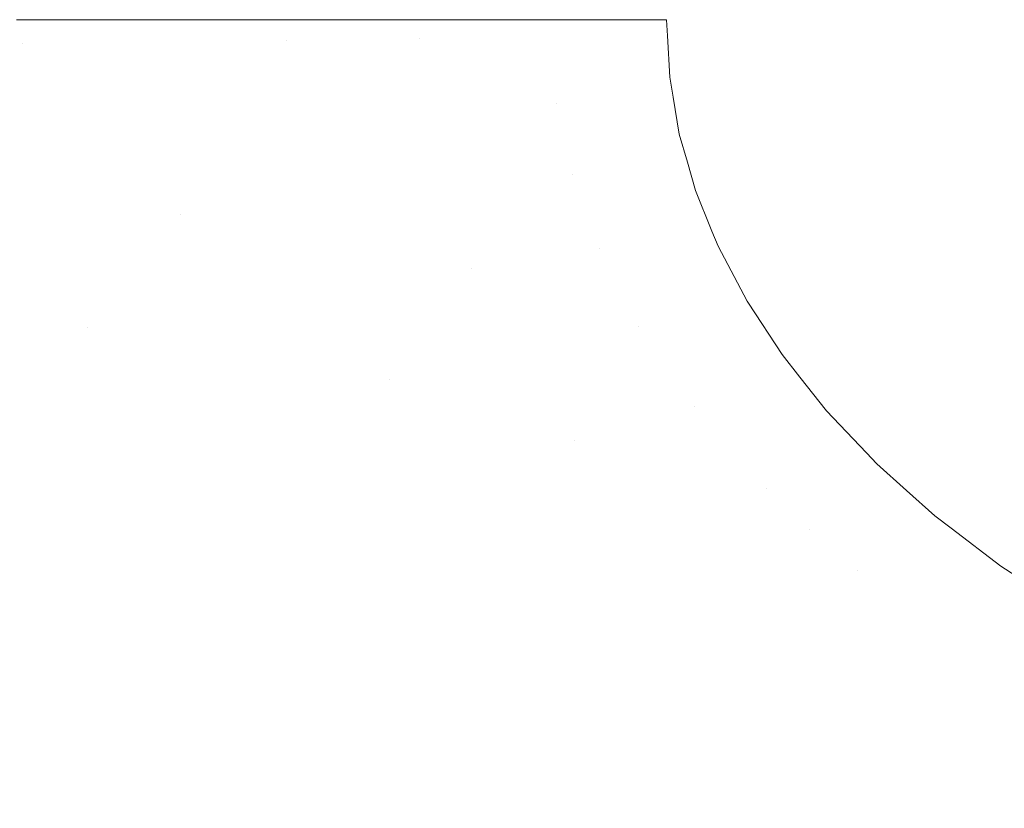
# Model space of a CAD drawing. Header units: centimetres. Extents: x -14.1 to 15.2, y 3.7 to 3.9.
# Tile 4 of 12: x -14.0052 to -13.8891, y 3.8072 to 3.9002. Entities that reach past the tile are written whole.
import ezdxf

# ---------------------------------------------------------------- set-up
doc = ezdxf.new("R2010")
doc.units = ezdxf.units.CM
doc.header["$LTSCALE"] = 2.54
doc.layers.add('Lucido design-1', color=7, linetype='Continuous')

# ---------------------------------------------------------------- blocks, each defined once
blk = doc.blocks.new('Gruppo-1')
at = {"color": 7, "linetype": 'Continuous', "lineweight": 9}
for points, invisible_edges in [([(-14.00561, 3.90021, -1872.6266), (-14.00485, 3.89746, -1872.62638), (-14.01971, 3.89729, -1872.63148)], 11), ([(-14.00561, 3.90021, -1908.7266), (-14.00485, 3.89746, -1908.72638), (-14.01971, 3.89729, -1908.73148)], 11), ([(-14.00561, 3.90021, -1872.6266), (-14.00489, 3.90021, -1872.62641), (-14.00485, 3.89746, -1872.62638)], 10), ([(-14.00561, 3.90021, -1908.7266), (-14.00489, 3.90021, -1908.72641), (-14.00485, 3.89746, -1908.72638)], 10), ([(-14.00485, 3.89746, -1872.62638), (-14.00489, 3.90021, -1872.62641), (-13.98945, 3.90021, -1872.62246)], 9), ([(-14.00485, 3.89746, -1908.72638), (-14.00489, 3.90021, -1908.72641), (-13.98945, 3.90021, -1908.72246)], 9), ([(-13.98945, 3.90021, -1872.62246), (-13.98946, 3.89764, -1872.62227), (-14.00485, 3.89746, -1872.62638)], 11), ([(-13.98945, 3.90021, -1908.72246), (-13.98946, 3.89764, -1908.72227), (-14.00485, 3.89746, -1908.72638)], 11), ([(-13.97378, 3.89781, -1872.61917), (-13.98946, 3.89764, -1872.62227), (-13.984, 3.90021, -1872.62107)], 11), ([(-13.98946, 3.89764, -1872.62227), (-13.98945, 3.90021, -1872.62246), (-13.984, 3.90021, -1872.62107)], 9), ([(-13.97378, 3.89781, -1908.71917), (-13.98946, 3.89764, -1908.72227), (-13.984, 3.90021, -1908.72107)], 11), ([(-13.98946, 3.89764, -1908.72227), (-13.98945, 3.90021, -1908.72246), (-13.984, 3.90021, -1908.72107)], 9), ([(-13.984, 3.90021, -1872.62107), (-13.97378, 3.90021, -1872.61942), (-13.97378, 3.89781, -1872.61917)], 10), ([(-13.984, 3.90021, -1908.72107), (-13.97378, 3.90021, -1908.71942), (-13.97378, 3.89781, -1908.71917)], 10), ([(-13.97378, 3.89781, -1872.61917), (-13.97378, 3.90021, -1872.61942), (-13.96111, 3.90021, -1872.61738)], 9), ([(-13.96111, 3.90021, -1872.61738), (-13.95808, 3.89799, -1872.61704), (-13.97378, 3.89781, -1872.61917)], 11), ([(-13.97378, 3.89781, -1908.71917), (-13.97378, 3.90021, -1908.71942), (-13.96111, 3.90021, -1908.71738)], 9), ([(-13.96111, 3.90021, -1908.71738), (-13.95808, 3.89799, -1908.71704), (-13.97378, 3.89781, -1908.71917)], 11), ([(-13.96111, 3.90021, -1872.61738), (-13.95811, 3.90021, -1872.61715), (-13.95808, 3.89799, -1872.61704)], 10), ([(-13.96111, 3.90021, -1908.71738), (-13.95811, 3.90021, -1908.71715), (-13.95808, 3.89799, -1908.71704)], 10), ([(-13.95808, 3.89799, -1872.61704), (-13.95811, 3.90021, -1872.61715), (-13.94261, 3.90021, -1872.61602)], 9), ([(-13.95808, 3.89799, -1908.71704), (-13.95811, 3.90021, -1908.71715), (-13.94261, 3.90021, -1908.71602)], 9), ([(-13.94261, 3.90021, -1872.61602), (-13.94259, 3.89816, -1872.61585), (-13.95808, 3.89799, -1872.61704)], 11), ([(-13.94261, 3.90021, -1908.71602), (-13.94259, 3.89816, -1908.71585), (-13.95808, 3.89799, -1908.71704)], 11), ([(-13.94259, 3.89816, -1872.61585), (-13.94261, 3.90021, -1872.61602), (-13.93755, 3.90021, -1872.61565)], 9), ([(-13.94259, 3.89816, -1908.71585), (-13.94261, 3.90021, -1908.71602), (-13.93755, 3.90021, -1908.71565)], 9), ([(-13.92883, 3.89832, -1872.61551), (-13.94259, 3.89816, -1872.61585), (-13.93755, 3.90021, -1872.61565)], 11), ([(-13.92883, 3.89832, -1908.71551), (-13.94259, 3.89816, -1908.71585), (-13.93755, 3.90021, -1908.71565)], 11), ([(-13.93755, 3.90021, -1872.61565), (-13.92894, 3.90021, -1872.61551), (-13.92883, 3.89832, -1872.61551)], 8), ([(-13.93755, 3.90021, -1908.71565), (-13.92894, 3.90021, -1908.71551), (-13.92883, 3.89832, -1908.71551)], 8), ([(-13.94259, 3.89816, -1872.61585), (-13.94186, 3.89034, -1872.61585), (-13.9573, 3.88949, -1872.61704), (-13.95808, 3.89799, -1872.61704)], 15), ([(-13.94259, 3.89816, -1908.71585), (-13.94186, 3.89034, -1908.71585), (-13.9573, 3.88949, -1908.71704), (-13.95808, 3.89799, -1908.71704)], 15), ([(-13.94186, 3.89034, -1872.61585), (-13.94259, 3.89816, -1872.61585), (-13.92883, 3.89832, -1872.61551), (-13.92856, 3.89342, -1872.61551)], 11), ([(-13.94186, 3.89034, -1908.71585), (-13.94259, 3.89816, -1908.71585), (-13.92883, 3.89832, -1908.71551), (-13.92856, 3.89342, -1908.71551)], 11), ([(-14.00485, 3.89746, -1872.62638), (-14.00388, 3.88694, -1872.62638), (-14.01868, 3.88613, -1872.63148), (-14.01971, 3.89729, -1872.63148)], 15), ([(-14.00485, 3.89746, -1908.72638), (-14.00388, 3.88694, -1908.72638), (-14.01868, 3.88613, -1908.73148), (-14.01971, 3.89729, -1908.73148)], 15), ([(-13.98946, 3.89764, -1872.62227), (-13.98854, 3.88778, -1872.62227), (-14.00388, 3.88694, -1872.62638), (-14.00485, 3.89746, -1872.62638)], 15), ([(-13.98946, 3.89764, -1908.72227), (-13.98854, 3.88778, -1908.72227), (-14.00388, 3.88694, -1908.72638), (-14.00485, 3.89746, -1908.72638)], 15), ([(-13.97378, 3.89781, -1872.61917), (-13.97293, 3.88863, -1872.61917), (-13.98854, 3.88778, -1872.62227), (-13.98946, 3.89764, -1872.62227)], 15), ([(-13.97378, 3.89781, -1908.71917), (-13.97293, 3.88863, -1908.71917), (-13.98854, 3.88778, -1908.72227), (-13.98946, 3.89764, -1908.72227)], 15), ([(-13.95808, 3.89799, -1872.61704), (-13.9573, 3.88949, -1872.61704), (-13.97293, 3.88863, -1872.61917), (-13.97378, 3.89781, -1872.61917)], 15), ([(-13.95808, 3.89799, -1908.71704), (-13.9573, 3.88949, -1908.71704), (-13.97293, 3.88863, -1908.71917), (-13.97378, 3.89781, -1908.71917)], 15), ([(-13.92856, 3.89342, -1872.61551), (-13.92817, 3.89109, -1872.61551), (-13.94186, 3.89034, -1872.61585)], 10), ([(-13.92856, 3.89342, -1908.71551), (-13.92817, 3.89109, -1908.71551), (-13.94186, 3.89034, -1908.71585)], 10), ([(-13.95531, 3.88045, -1872.61704), (-13.9573, 3.88949, -1872.61704), (-13.94186, 3.89034, -1872.61585), (-13.94004, 3.88201, -1872.61585)], 15), ([(-13.95531, 3.88045, -1908.71704), (-13.9573, 3.88949, -1908.71704), (-13.94186, 3.89034, -1908.71585), (-13.94004, 3.88201, -1908.71585)], 15), ([(-13.94004, 3.88201, -1872.61585), (-13.94186, 3.89034, -1872.61585), (-13.92817, 3.89109, -1872.61551), (-13.92743, 3.88671, -1872.61551)], 11), ([(-13.94004, 3.88201, -1908.71585), (-13.94186, 3.89034, -1908.71585), (-13.92817, 3.89109, -1908.71551), (-13.92743, 3.88671, -1908.71551)], 11), ([(-13.97079, 3.87888, -1872.61917), (-13.97293, 3.88863, -1872.61917), (-13.9573, 3.88949, -1872.61704), (-13.95531, 3.88045, -1872.61704)], 15), ([(-13.97079, 3.87888, -1908.71917), (-13.97293, 3.88863, -1908.71917), (-13.9573, 3.88949, -1908.71704), (-13.95531, 3.88045, -1908.71704)], 15), ([(-14.00142, 3.87575, -1872.62638), (-14.00388, 3.88694, -1872.62638), (-13.98854, 3.88778, -1872.62227), (-13.98624, 3.8773, -1872.62227)], 15), ([(-14.00142, 3.87575, -1908.72638), (-14.00388, 3.88694, -1908.72638), (-13.98854, 3.88778, -1908.72227), (-13.98624, 3.8773, -1908.72227)], 15), ([(-13.98624, 3.8773, -1872.62227), (-13.98854, 3.88778, -1872.62227), (-13.97293, 3.88863, -1872.61917), (-13.97079, 3.87888, -1872.61917)], 15), ([(-13.98624, 3.8773, -1908.72227), (-13.98854, 3.88778, -1908.72227), (-13.97293, 3.88863, -1908.71917), (-13.97079, 3.87888, -1908.71917)], 15), ([(-14.01607, 3.87426, -1872.63148), (-14.01868, 3.88613, -1872.63148), (-14.00388, 3.88694, -1872.62638), (-14.00142, 3.87575, -1872.62638)], 15), ([(-14.01607, 3.87426, -1908.73148), (-14.01868, 3.88613, -1908.73148), (-14.00388, 3.88694, -1908.72638), (-14.00142, 3.87575, -1908.72638)], 15), ([(-13.92743, 3.88671, -1872.61551), (-13.92648, 3.88341, -1872.61551), (-13.94004, 3.88201, -1872.61585)], 10), ([(-13.92743, 3.88671, -1908.71551), (-13.92648, 3.88341, -1908.71551), (-13.94004, 3.88201, -1908.71585)], 10), ([(-13.93689, 3.87322, -1872.61585), (-13.94004, 3.88201, -1872.61585), (-13.92648, 3.88341, -1872.61551), (-13.92553, 3.88007, -1872.61551)], 11), ([(-13.93689, 3.87322, -1908.71585), (-13.94004, 3.88201, -1908.71585), (-13.92648, 3.88341, -1908.71551), (-13.92553, 3.88007, -1908.71551)], 11), ([(-13.94004, 3.88201, -1872.61585), (-13.93689, 3.87322, -1872.61585), (-13.9519, 3.87092, -1872.61704), (-13.95531, 3.88045, -1872.61704)], 15), ([(-13.94004, 3.88201, -1908.71585), (-13.93689, 3.87322, -1908.71585), (-13.9519, 3.87092, -1908.71704), (-13.95531, 3.88045, -1908.71704)], 15), ([(-13.95531, 3.88045, -1872.61704), (-13.9519, 3.87092, -1872.61704), (-13.9671, 3.86858, -1872.61917), (-13.97079, 3.87888, -1872.61917)], 15), ([(-13.95531, 3.88045, -1908.71704), (-13.9519, 3.87092, -1908.71704), (-13.9671, 3.86858, -1908.71917), (-13.97079, 3.87888, -1908.71917)], 15), ([(-13.92553, 3.88007, -1872.61551), (-13.92359, 3.87528, -1872.61551), (-13.93689, 3.87322, -1872.61585)], 10), ([(-13.92553, 3.88007, -1908.71551), (-13.92359, 3.87528, -1908.71551), (-13.93689, 3.87322, -1908.71585)], 10), ([(-13.97079, 3.87888, -1872.61917), (-13.9671, 3.86858, -1872.61917), (-13.98228, 3.86624, -1872.62227), (-13.98624, 3.8773, -1872.62227)], 15), ([(-13.97079, 3.87888, -1908.71917), (-13.9671, 3.86858, -1908.71917), (-13.98228, 3.86624, -1908.72227), (-13.98624, 3.8773, -1908.72227)], 15), ([(-13.99955, 3.86992, -1872.62638), (-14.00142, 3.87575, -1872.62638), (-13.98624, 3.8773, -1872.62227)], 11), ([(-13.99955, 3.86992, -1908.72638), (-14.00142, 3.87575, -1908.72638), (-13.98624, 3.8773, -1908.72227)], 11), ([(-13.99719, 3.86395, -1872.62638), (-13.99955, 3.86992, -1872.62638), (-13.98624, 3.8773, -1872.62227)], 11), ([(-13.99719, 3.86395, -1908.72638), (-13.99955, 3.86992, -1908.72638), (-13.98624, 3.8773, -1908.72227)], 11), ([(-13.98624, 3.8773, -1872.62227), (-13.98228, 3.86624, -1872.62227), (-13.99719, 3.86395, -1872.62638)], 11), ([(-13.98624, 3.8773, -1908.72227), (-13.98228, 3.86624, -1908.72227), (-13.99719, 3.86395, -1908.72638)], 11), ([(-14.01408, 3.86808, -1872.63148), (-14.01607, 3.87426, -1872.63148), (-14.00142, 3.87575, -1872.62638), (-13.99955, 3.86992, -1872.62638)], 15), ([(-14.01408, 3.86808, -1908.73148), (-14.01607, 3.87426, -1908.73148), (-14.00142, 3.87575, -1908.72638), (-13.99955, 3.86992, -1908.72638)], 15), ([(-13.93219, 3.86404, -1872.61585), (-13.93689, 3.87322, -1872.61585), (-13.92359, 3.87528, -1872.61551), (-13.92286, 3.87349, -1872.61551)], 11), ([(-13.93219, 3.86404, -1908.71585), (-13.93689, 3.87322, -1908.71585), (-13.92359, 3.87528, -1908.71551), (-13.92286, 3.87349, -1908.71551)], 11), ([(-13.94679, 3.86095, -1872.61704), (-13.9519, 3.87092, -1872.61704), (-13.93689, 3.87322, -1872.61585), (-13.93219, 3.86404, -1872.61585)], 15), ([(-13.94679, 3.86095, -1908.71704), (-13.9519, 3.87092, -1908.71704), (-13.93689, 3.87322, -1908.71585), (-13.93219, 3.86404, -1908.71585)], 15), ([(-13.93219, 3.86404, -1872.61585), (-13.92286, 3.87349, -1872.61551), (-13.91944, 3.86702, -1872.61551)], 9), ([(-13.93219, 3.86404, -1908.71585), (-13.92286, 3.87349, -1908.71551), (-13.91944, 3.86702, -1908.71551)], 9), ([(-13.96459, 3.86325, -1872.61917), (-13.9671, 3.86858, -1872.61917), (-13.9519, 3.87092, -1872.61704)], 11), ([(-13.96459, 3.86325, -1908.71917), (-13.9671, 3.86858, -1908.71917), (-13.9519, 3.87092, -1908.71704)], 11), ([(-13.96159, 3.85781, -1872.61917), (-13.96459, 3.86325, -1872.61917), (-13.9519, 3.87092, -1872.61704)], 11), ([(-13.96159, 3.85781, -1908.71917), (-13.96459, 3.86325, -1908.71917), (-13.9519, 3.87092, -1908.71704)], 11), ([(-13.9519, 3.87092, -1872.61704), (-13.94679, 3.86095, -1872.61704), (-13.96159, 3.85781, -1872.61917)], 11), ([(-13.9519, 3.87092, -1908.71704), (-13.94679, 3.86095, -1908.71704), (-13.96159, 3.85781, -1908.71917)], 11), ([(-13.99955, 3.86992, -1872.62638), (-13.99719, 3.86395, -1872.62638), (-14.01158, 3.86174, -1872.63148), (-14.01408, 3.86808, -1872.63148)], 15), ([(-13.99955, 3.86992, -1908.72638), (-13.99719, 3.86395, -1908.72638), (-14.01158, 3.86174, -1908.73148), (-14.01408, 3.86808, -1908.73148)], 15), ([(-13.97959, 3.86052, -1872.62227), (-13.98228, 3.86624, -1872.62227), (-13.9671, 3.86858, -1872.61917), (-13.96459, 3.86325, -1872.61917)], 15), ([(-13.97959, 3.86052, -1908.72227), (-13.98228, 3.86624, -1908.72227), (-13.9671, 3.86858, -1908.71917), (-13.96459, 3.86325, -1908.71917)], 15), ([(-13.91944, 3.86702, -1872.61551), (-13.91929, 3.86678, -1872.61551), (-13.93219, 3.86404, -1872.61585)], 10), ([(-13.91944, 3.86702, -1908.71551), (-13.91929, 3.86678, -1908.71551), (-13.93219, 3.86404, -1908.71585)], 10), ([(-13.99432, 3.85784, -1872.62638), (-13.99719, 3.86395, -1872.62638), (-13.98228, 3.86624, -1872.62227), (-13.97959, 3.86052, -1872.62227)], 15), ([(-13.99432, 3.85784, -1908.72638), (-13.99719, 3.86395, -1908.72638), (-13.98228, 3.86624, -1908.72227), (-13.97959, 3.86052, -1908.72227)], 15), ([(-13.92569, 3.85456, -1872.61585), (-13.93219, 3.86404, -1872.61585), (-13.91929, 3.86678, -1872.61551), (-13.91532, 3.86072, -1872.61551)], 11), ([(-13.92569, 3.85456, -1908.71585), (-13.93219, 3.86404, -1908.71585), (-13.91929, 3.86678, -1908.71551), (-13.91532, 3.86072, -1908.71551)], 11), ([(-14.00853, 3.85525, -1872.63148), (-14.01158, 3.86174, -1872.63148), (-13.99719, 3.86395, -1872.62638), (-13.99432, 3.85784, -1872.62638)], 15), ([(-14.00853, 3.85525, -1908.73148), (-14.01158, 3.86174, -1908.73148), (-13.99719, 3.86395, -1908.72638), (-13.99432, 3.85784, -1908.72638)], 15), ([(-13.94353, 3.85583, -1872.61704), (-13.94679, 3.86095, -1872.61704), (-13.93219, 3.86404, -1872.61585)], 11), ([(-13.94353, 3.85583, -1908.71704), (-13.94679, 3.86095, -1908.71704), (-13.93219, 3.86404, -1908.71585)], 11), ([(-13.93974, 3.85065, -1872.61704), (-13.94353, 3.85583, -1872.61704), (-13.93219, 3.86404, -1872.61585)], 11), ([(-13.93974, 3.85065, -1908.71704), (-13.94353, 3.85583, -1908.71704), (-13.93219, 3.86404, -1908.71585)], 11), ([(-13.93219, 3.86404, -1872.61585), (-13.92569, 3.85456, -1872.61585), (-13.93974, 3.85065, -1872.61704)], 11), ([(-13.93219, 3.86404, -1908.71585), (-13.92569, 3.85456, -1908.71585), (-13.93974, 3.85065, -1908.71704)], 11), ([(-13.96459, 3.86325, -1872.61917), (-13.96159, 3.85781, -1872.61917), (-13.97636, 3.85468, -1872.62227), (-13.97959, 3.86052, -1872.62227)], 15), ([(-13.96459, 3.86325, -1908.71917), (-13.96159, 3.85781, -1908.71917), (-13.97636, 3.85468, -1908.72227), (-13.97959, 3.86052, -1908.72227)], 15), ([(-13.97959, 3.86052, -1872.62227), (-13.97636, 3.85468, -1872.62227), (-13.99088, 3.85161, -1872.62638), (-13.99432, 3.85784, -1872.62638)], 15), ([(-13.97959, 3.86052, -1908.72227), (-13.97636, 3.85468, -1908.72227), (-13.99088, 3.85161, -1908.72638), (-13.99432, 3.85784, -1908.72638)], 15), ([(-13.95806, 3.85229, -1872.61917), (-13.96159, 3.85781, -1872.61917), (-13.94679, 3.86095, -1872.61704), (-13.94353, 3.85583, -1872.61704)], 15), ([(-13.95806, 3.85229, -1908.71917), (-13.96159, 3.85781, -1908.71917), (-13.94679, 3.86095, -1908.71704), (-13.94353, 3.85583, -1908.71704)], 15), ([(-13.91532, 3.86072, -1872.61551), (-13.91321, 3.85806, -1872.61551), (-13.92569, 3.85456, -1872.61585)], 10), ([(-13.91532, 3.86072, -1908.71551), (-13.91321, 3.85806, -1908.71551), (-13.92569, 3.85456, -1908.71585)], 10), ([(-13.99432, 3.85784, -1872.62638), (-13.99088, 3.85161, -1872.62638), (-14.00488, 3.84864, -1872.63148), (-14.00853, 3.85525, -1872.63148)], 15), ([(-13.99432, 3.85784, -1908.72638), (-13.99088, 3.85161, -1908.72638), (-14.00488, 3.84864, -1908.73148), (-14.00853, 3.85525, -1908.73148)], 15), ([(-13.97258, 3.84875, -1872.62227), (-13.97636, 3.85468, -1872.62227), (-13.96159, 3.85781, -1872.61917), (-13.95806, 3.85229, -1872.61917)], 15), ([(-13.97258, 3.84875, -1908.72227), (-13.97636, 3.85468, -1908.72227), (-13.96159, 3.85781, -1908.71917), (-13.95806, 3.85229, -1908.71917)], 15), ([(-13.92169, 3.84975, -1872.61585), (-13.92569, 3.85456, -1872.61585), (-13.91321, 3.85806, -1872.61551)], 11), ([(-13.92169, 3.84975, -1908.71585), (-13.92569, 3.85456, -1908.71585), (-13.91321, 3.85806, -1908.71551)], 11), ([(-13.91321, 3.85806, -1872.61551), (-13.91006, 3.85409, -1872.61551), (-13.91715, 3.84492, -1872.61585), (-13.92169, 3.84975, -1872.61585)], 14), ([(-13.91321, 3.85806, -1908.71551), (-13.91006, 3.85409, -1908.71551), (-13.91715, 3.84492, -1908.71585), (-13.92169, 3.84975, -1908.71585)], 14), ([(-14.00853, 3.85525, -1872.63148), (-14.00488, 3.84864, -1872.63148), (-14.01813, 3.84584, -1872.63753), (-14.02198, 3.85281, -1872.63753)], 15), ([(-14.00853, 3.85525, -1908.73148), (-14.00488, 3.84864, -1908.73148), (-14.01813, 3.84584, -1908.73753), (-14.02198, 3.85281, -1908.73753)], 15), ([(-13.94353, 3.85583, -1872.61704), (-13.93974, 3.85065, -1872.61704), (-13.95397, 3.8467, -1872.61917), (-13.95806, 3.85229, -1872.61917)], 15), ([(-13.94353, 3.85583, -1908.71704), (-13.93974, 3.85065, -1908.71704), (-13.95397, 3.8467, -1908.71917), (-13.95806, 3.85229, -1908.71917)], 15), ([(-13.98683, 3.84528, -1872.62638), (-13.99088, 3.85161, -1872.62638), (-13.97636, 3.85468, -1872.62227), (-13.97258, 3.84875, -1872.62227)], 15), ([(-13.98683, 3.84528, -1908.72638), (-13.99088, 3.85161, -1908.72638), (-13.97636, 3.85468, -1908.72227), (-13.97258, 3.84875, -1908.72227)], 15), ([(-13.9354, 3.84543, -1872.61704), (-13.93974, 3.85065, -1872.61704), (-13.92569, 3.85456, -1872.61585), (-13.92169, 3.84975, -1872.61585)], 15), ([(-13.9354, 3.84543, -1908.71704), (-13.93974, 3.85065, -1908.71704), (-13.92569, 3.85456, -1908.71585), (-13.92169, 3.84975, -1908.71585)], 15), ([(-13.91006, 3.85409, -1872.61551), (-13.90535, 3.84914, -1872.61551), (-13.91715, 3.84492, -1872.61585)], 10), ([(-13.91006, 3.85409, -1908.71551), (-13.90535, 3.84914, -1908.71551), (-13.91715, 3.84492, -1908.71585)], 10), ([(-13.95806, 3.85229, -1872.61917), (-13.95397, 3.8467, -1872.61917), (-13.96818, 3.84275, -1872.62227), (-13.97258, 3.84875, -1872.62227)], 15), ([(-13.95806, 3.85229, -1908.71917), (-13.95397, 3.8467, -1908.71917), (-13.96818, 3.84275, -1908.72227), (-13.97258, 3.84875, -1908.72227)], 15), ([(-14.00059, 3.84193, -1872.63148), (-14.00488, 3.84864, -1872.63148), (-13.99088, 3.85161, -1872.62638), (-13.98683, 3.84528, -1872.62638)], 15), ([(-14.00059, 3.84193, -1908.73148), (-14.00488, 3.84864, -1908.73148), (-13.99088, 3.85161, -1908.72638), (-13.98683, 3.84528, -1908.72638)], 15), ([(-13.94929, 3.84106, -1872.61917), (-13.95397, 3.8467, -1872.61917), (-13.93974, 3.85065, -1872.61704), (-13.9354, 3.84543, -1872.61704)], 15), ([(-13.94929, 3.84106, -1908.71917), (-13.95397, 3.8467, -1908.71917), (-13.93974, 3.85065, -1908.71704), (-13.9354, 3.84543, -1908.71704)], 15), ([(-13.92169, 3.84975, -1872.61585), (-13.91715, 3.84492, -1872.61585), (-13.93048, 3.84019, -1872.61704), (-13.9354, 3.84543, -1872.61704)], 15), ([(-13.92169, 3.84975, -1908.71585), (-13.91715, 3.84492, -1908.71585), (-13.93048, 3.84019, -1908.71704), (-13.9354, 3.84543, -1908.71704)], 15), ([(-14.01361, 3.83876, -1872.63753), (-14.01813, 3.84584, -1872.63753), (-14.00488, 3.84864, -1872.63148), (-14.00059, 3.84193, -1872.63148)], 15), ([(-14.01361, 3.83876, -1908.73753), (-14.01813, 3.84584, -1908.73753), (-14.00488, 3.84864, -1908.73148), (-14.00059, 3.84193, -1908.73148)], 15), ([(-13.97258, 3.84875, -1872.62227), (-13.96818, 3.84275, -1872.62227), (-13.98214, 3.83887, -1872.62638), (-13.98683, 3.84528, -1872.62638)], 15), ([(-13.97258, 3.84875, -1908.72227), (-13.96818, 3.84275, -1908.72227), (-13.98214, 3.83887, -1908.72638), (-13.98683, 3.84528, -1908.72638)], 15), ([(-13.91206, 3.8401, -1872.61585), (-13.91715, 3.84492, -1872.61585), (-13.90535, 3.84914, -1872.61551), (-13.90413, 3.84785, -1872.61551)], 11), ([(-13.91206, 3.8401, -1908.71585), (-13.91715, 3.84492, -1908.71585), (-13.90535, 3.84914, -1908.71551), (-13.90413, 3.84785, -1908.71551)], 11), ([(-13.90413, 3.84785, -1872.61551), (-13.90062, 3.8447, -1872.61551), (-13.91206, 3.8401, -1872.61585)], 10), ([(-13.90413, 3.84785, -1908.71551), (-13.90062, 3.8447, -1908.71551), (-13.91206, 3.8401, -1908.71585)], 10), ([(-13.96315, 3.8367, -1872.62227), (-13.96818, 3.84275, -1872.62227), (-13.95397, 3.8467, -1872.61917), (-13.94929, 3.84106, -1872.61917)], 15), ([(-13.96315, 3.8367, -1908.72227), (-13.96818, 3.84275, -1908.72227), (-13.95397, 3.8467, -1908.71917), (-13.94929, 3.84106, -1908.71917)], 15), ([(-13.98683, 3.84528, -1872.62638), (-13.98214, 3.83887, -1872.62638), (-13.99562, 3.83513, -1872.63148), (-14.00059, 3.84193, -1872.63148)], 15), ([(-13.98683, 3.84528, -1908.72638), (-13.98214, 3.83887, -1908.72638), (-13.99562, 3.83513, -1908.73148), (-14.00059, 3.84193, -1908.73148)], 15), ([(-13.9354, 3.84543, -1872.61704), (-13.93048, 3.84019, -1872.61704), (-13.94397, 3.8354, -1872.61917), (-13.94929, 3.84106, -1872.61917)], 15), ([(-13.9354, 3.84543, -1908.71704), (-13.93048, 3.84019, -1908.71704), (-13.94397, 3.8354, -1908.71917), (-13.94929, 3.84106, -1908.71917)], 15), ([(-13.92494, 3.83496, -1872.61704), (-13.93048, 3.84019, -1872.61704), (-13.91715, 3.84492, -1872.61585), (-13.91206, 3.8401, -1872.61585)], 15), ([(-13.92494, 3.83496, -1908.71704), (-13.93048, 3.84019, -1908.71704), (-13.91715, 3.84492, -1908.71585), (-13.91206, 3.8401, -1908.71585)], 15), ([(-13.90638, 3.83531, -1872.61585), (-13.91206, 3.8401, -1872.61585), (-13.90062, 3.8447, -1872.61551), (-13.8973, 3.84173, -1872.61551)], 11), ([(-13.90638, 3.83531, -1908.71585), (-13.91206, 3.8401, -1908.71585), (-13.90062, 3.8447, -1908.71551), (-13.8973, 3.84173, -1908.71551)], 11), ([(-13.97677, 3.83241, -1872.62638), (-13.98214, 3.83887, -1872.62638), (-13.96818, 3.84275, -1872.62227), (-13.96315, 3.8367, -1872.62227)], 15), ([(-13.97677, 3.83241, -1908.72638), (-13.98214, 3.83887, -1908.72638), (-13.96818, 3.84275, -1908.72227), (-13.96315, 3.8367, -1908.72227)], 15), ([(-14.00059, 3.84193, -1872.63148), (-13.99562, 3.83513, -1872.63148), (-14.00836, 3.83159, -1872.63753), (-14.01361, 3.83876, -1872.63753)], 15), ([(-14.00059, 3.84193, -1908.73148), (-13.99562, 3.83513, -1908.73148), (-14.00836, 3.83159, -1908.73753), (-14.01361, 3.83876, -1908.73753)], 15), ([(-13.8973, 3.84173, -1872.61551), (-13.89539, 3.84027, -1872.61551), (-13.90638, 3.83531, -1872.61585)], 10), ([(-13.8973, 3.84173, -1908.71551), (-13.89539, 3.84027, -1908.71551), (-13.90638, 3.83531, -1908.71585)], 10), ([(-13.94929, 3.84106, -1872.61917), (-13.94397, 3.8354, -1872.61917), (-13.95744, 3.83062, -1872.62227), (-13.96315, 3.8367, -1872.62227)], 15), ([(-13.94929, 3.84106, -1908.71917), (-13.94397, 3.8354, -1908.71917), (-13.95744, 3.83062, -1908.72227), (-13.96315, 3.8367, -1908.72227)], 15), ([(-13.938, 3.82975, -1872.61917), (-13.94397, 3.8354, -1872.61917), (-13.93048, 3.84019, -1872.61704), (-13.92494, 3.83496, -1872.61704)], 15), ([(-13.938, 3.82975, -1908.71917), (-13.94397, 3.8354, -1908.71917), (-13.93048, 3.84019, -1908.71704), (-13.92494, 3.83496, -1908.71704)], 15), ([(-13.91206, 3.8401, -1872.61585), (-13.90638, 3.83531, -1872.61585), (-13.91877, 3.82976, -1872.61704), (-13.92494, 3.83496, -1872.61704)], 15), ([(-13.91206, 3.8401, -1908.71585), (-13.90638, 3.83531, -1908.71585), (-13.91877, 3.82976, -1908.71704), (-13.92494, 3.83496, -1908.71704)], 15), ([(-13.88953, 3.83579, -1872.61551), (-13.90009, 3.83059, -1872.61585), (-13.90638, 3.83531, -1872.61585), (-13.89539, 3.84027, -1872.61551)], 7), ([(-13.88953, 3.83579, -1908.71551), (-13.90009, 3.83059, -1908.71585), (-13.90638, 3.83531, -1908.71585), (-13.89539, 3.84027, -1908.71551)], 7), ([(-13.98992, 3.82827, -1872.63148), (-13.99562, 3.83513, -1872.63148), (-13.98214, 3.83887, -1872.62638), (-13.97677, 3.83241, -1872.62638)], 15), ([(-13.98992, 3.82827, -1908.73148), (-13.99562, 3.83513, -1908.73148), (-13.98214, 3.83887, -1908.72638), (-13.97677, 3.83241, -1908.72638)], 15), ([(-13.96315, 3.8367, -1872.62227), (-13.95744, 3.83062, -1872.62227), (-13.97068, 3.82592, -1872.62638), (-13.97677, 3.83241, -1872.62638)], 15), ([(-13.96315, 3.8367, -1908.72227), (-13.95744, 3.83062, -1908.72227), (-13.97068, 3.82592, -1908.72638), (-13.97677, 3.83241, -1908.72638)], 15), ([(-13.8832, 3.83164, -1872.61551), (-13.89319, 3.82597, -1872.61585), (-13.90009, 3.83059, -1872.61585), (-13.88953, 3.83579, -1872.61551)], 7), ([(-13.8832, 3.83164, -1908.71551), (-13.89319, 3.82597, -1908.71585), (-13.90009, 3.83059, -1908.71585), (-13.88953, 3.83579, -1908.71551)], 7), ([(-14.00235, 3.82436, -1872.63753), (-14.00836, 3.83159, -1872.63753), (-13.99562, 3.83513, -1872.63148), (-13.98992, 3.82827, -1872.63148)], 15), ([(-14.00235, 3.82436, -1908.73753), (-14.00836, 3.83159, -1908.73753), (-13.99562, 3.83513, -1908.73148), (-13.98992, 3.82827, -1908.73148)], 15), ([(-13.95103, 3.82455, -1872.62227), (-13.95744, 3.83062, -1872.62227), (-13.94397, 3.8354, -1872.61917), (-13.938, 3.82975, -1872.61917)], 15), ([(-13.95103, 3.82455, -1908.72227), (-13.95744, 3.83062, -1908.72227), (-13.94397, 3.8354, -1908.71917), (-13.938, 3.82975, -1908.71917)], 15), ([(-13.92494, 3.83496, -1872.61704), (-13.91877, 3.82976, -1872.61704), (-13.93134, 3.82414, -1872.61917), (-13.938, 3.82975, -1872.61917)], 15), ([(-13.92494, 3.83496, -1908.71704), (-13.91877, 3.82976, -1908.71704), (-13.93134, 3.82414, -1908.71917), (-13.938, 3.82975, -1908.71917)], 15), ([(-13.91195, 3.82464, -1872.61704), (-13.91877, 3.82976, -1872.61704), (-13.90638, 3.83531, -1872.61585), (-13.90009, 3.83059, -1872.61585)], 15), ([(-13.91195, 3.82464, -1908.71704), (-13.91877, 3.82976, -1908.71704), (-13.90638, 3.83531, -1908.71585), (-13.90009, 3.83059, -1908.71585)], 15), ([(-13.97677, 3.83241, -1872.62638), (-13.97068, 3.82592, -1872.62638), (-13.98345, 3.82139, -1872.63148), (-13.98992, 3.82827, -1872.63148)], 15), ([(-13.97677, 3.83241, -1908.72638), (-13.97068, 3.82592, -1908.72638), (-13.98345, 3.82139, -1908.73148), (-13.98992, 3.82827, -1908.73148)], 15), ([(-14.01385, 3.82073, -1872.64445), (-14.02015, 3.82831, -1872.64445), (-14.00836, 3.83159, -1872.63753), (-14.00235, 3.82436, -1872.63753)], 15), ([(-14.01385, 3.82073, -1908.74445), (-14.02015, 3.82831, -1908.74445), (-14.00836, 3.83159, -1908.73753), (-14.00235, 3.82436, -1908.73753)], 15), ([(-13.88567, 3.82148, -1872.61585), (-13.89319, 3.82597, -1872.61585), (-13.8832, 3.83164, -1872.61551), (-13.88079, 3.83006, -1872.61551)], 11), ([(-13.88567, 3.82148, -1908.71585), (-13.89319, 3.82597, -1908.71585), (-13.8832, 3.83164, -1908.71551), (-13.88079, 3.83006, -1908.71551)], 11), ([(-13.96383, 3.81944, -1872.62638), (-13.97068, 3.82592, -1872.62638), (-13.95744, 3.83062, -1872.62227), (-13.95103, 3.82455, -1872.62227)], 15), ([(-13.96383, 3.81944, -1908.72638), (-13.97068, 3.82592, -1908.72638), (-13.95744, 3.83062, -1908.72227), (-13.95103, 3.82455, -1908.72227)], 15), ([(-13.938, 3.82975, -1872.61917), (-13.93134, 3.82414, -1872.61917), (-13.94388, 3.81853, -1872.62227), (-13.95103, 3.82455, -1872.62227)], 15), ([(-13.938, 3.82975, -1908.71917), (-13.93134, 3.82414, -1908.71917), (-13.94388, 3.81853, -1908.72227), (-13.95103, 3.82455, -1908.72227)], 15), ([(-13.92397, 3.81861, -1872.61917), (-13.93134, 3.82414, -1872.61917), (-13.91877, 3.82976, -1872.61704), (-13.91195, 3.82464, -1872.61704)], 15), ([(-13.92397, 3.81861, -1908.71917), (-13.93134, 3.82414, -1908.71917), (-13.91877, 3.82976, -1908.71704), (-13.91195, 3.82464, -1908.71704)], 15), ([(-13.90009, 3.83059, -1872.61585), (-13.89319, 3.82597, -1872.61585), (-13.90446, 3.81962, -1872.61704), (-13.91195, 3.82464, -1872.61704)], 15), ([(-13.90009, 3.83059, -1908.71585), (-13.89319, 3.82597, -1908.71585), (-13.90446, 3.81962, -1908.71704), (-13.91195, 3.82464, -1908.71704)], 15), ([(-13.98992, 3.82827, -1872.63148), (-13.98345, 3.82139, -1872.63148), (-13.99553, 3.8171, -1872.63753), (-14.00235, 3.82436, -1872.63753)], 15), ([(-13.98992, 3.82827, -1908.73148), (-13.98345, 3.82139, -1908.73148), (-13.99553, 3.8171, -1908.73753), (-14.00235, 3.82436, -1908.73753)], 15), ([(-13.97618, 3.81451, -1872.63148), (-13.98345, 3.82139, -1872.63148), (-13.97068, 3.82592, -1872.62638), (-13.96383, 3.81944, -1872.62638)], 15), ([(-13.97618, 3.81451, -1908.73148), (-13.98345, 3.82139, -1908.73148), (-13.97068, 3.82592, -1908.72638), (-13.96383, 3.81944, -1908.72638)], 15), ([(-13.8963, 3.81475, -1872.61704), (-13.90446, 3.81962, -1872.61704), (-13.89319, 3.82597, -1872.61585), (-13.88567, 3.82148, -1872.61585)], 15), ([(-13.8963, 3.81475, -1908.71704), (-13.90446, 3.81962, -1908.71704), (-13.89319, 3.82597, -1908.71585), (-13.88567, 3.82148, -1908.71585)], 15), ([(-14.00235, 3.82436, -1872.63753), (-13.99553, 3.8171, -1872.63753), (-14.00671, 3.81313, -1872.64445), (-14.01385, 3.82073, -1872.64445)], 15), ([(-14.00235, 3.82436, -1908.73753), (-13.99553, 3.8171, -1908.73753), (-14.00671, 3.81313, -1908.74445), (-14.01385, 3.82073, -1908.74445)], 15), ([(-13.95103, 3.82455, -1872.62227), (-13.94388, 3.81853, -1872.62227), (-13.9562, 3.81301, -1872.62638), (-13.96383, 3.81944, -1872.62638)], 15), ([(-13.95103, 3.82455, -1908.72227), (-13.94388, 3.81853, -1908.72227), (-13.9562, 3.81301, -1908.72638), (-13.96383, 3.81944, -1908.72638)], 15), ([(-13.93597, 3.81258, -1872.62227), (-13.94388, 3.81853, -1872.62227), (-13.93134, 3.82414, -1872.61917), (-13.92397, 3.81861, -1872.61917)], 15), ([(-13.93597, 3.81258, -1908.72227), (-13.94388, 3.81853, -1908.72227), (-13.93134, 3.82414, -1908.71917), (-13.92397, 3.81861, -1908.71917)], 15), ([(-13.91195, 3.82464, -1872.61704), (-13.90446, 3.81962, -1872.61704), (-13.91588, 3.81319, -1872.61917), (-13.92397, 3.81861, -1872.61917)], 15), ([(-13.91195, 3.82464, -1908.71704), (-13.90446, 3.81962, -1908.71704), (-13.91588, 3.81319, -1908.71917), (-13.92397, 3.81861, -1908.71917)], 15), ([(-13.98787, 3.80985, -1872.63753), (-13.99553, 3.8171, -1872.63753), (-13.98345, 3.82139, -1872.63148), (-13.97618, 3.81451, -1872.63148)], 15), ([(-13.98787, 3.80985, -1908.73753), (-13.99553, 3.8171, -1908.73753), (-13.98345, 3.82139, -1908.73148), (-13.97618, 3.81451, -1908.73148)], 15), ([(-13.88567, 3.82148, -1872.61585), (-13.87752, 3.81717, -1872.61585), (-13.88746, 3.81007, -1872.61704), (-13.8963, 3.81475, -1872.61704)], 15), ([(-13.88567, 3.82148, -1908.71585), (-13.87752, 3.81717, -1908.71585), (-13.88746, 3.81007, -1908.71704), (-13.8963, 3.81475, -1908.71704)], 15), ([(-13.96383, 3.81944, -1872.62638), (-13.9562, 3.81301, -1872.62638), (-13.96808, 3.80769, -1872.63148), (-13.97618, 3.81451, -1872.63148)], 15), ([(-13.96383, 3.81944, -1908.72638), (-13.9562, 3.81301, -1908.72638), (-13.96808, 3.80769, -1908.73148), (-13.97618, 3.81451, -1908.73148)], 15), ([(-13.90706, 3.80793, -1872.61917), (-13.91588, 3.81319, -1872.61917), (-13.90446, 3.81962, -1872.61704), (-13.8963, 3.81475, -1872.61704)], 15), ([(-13.90706, 3.80793, -1908.71917), (-13.91588, 3.81319, -1908.71917), (-13.90446, 3.81962, -1908.71704), (-13.8963, 3.81475, -1908.71704)], 15), ([(-13.94775, 3.80667, -1872.62638), (-13.9562, 3.81301, -1872.62638), (-13.94388, 3.81853, -1872.62227), (-13.93597, 3.81258, -1872.62227)], 15), ([(-13.94775, 3.80667, -1908.72638), (-13.9562, 3.81301, -1908.72638), (-13.94388, 3.81853, -1908.72227), (-13.93597, 3.81258, -1908.72227)], 15), ([(-13.92397, 3.81861, -1872.61917), (-13.91588, 3.81319, -1872.61917), (-13.92728, 3.80677, -1872.62227), (-13.93597, 3.81258, -1872.62227)], 15), ([(-13.92397, 3.81861, -1908.71917), (-13.91588, 3.81319, -1908.71917), (-13.92728, 3.80677, -1908.72227), (-13.93597, 3.81258, -1908.72227)], 15), ([(-13.99868, 3.80554, -1872.64445), (-14.00671, 3.81313, -1872.64445), (-13.99553, 3.8171, -1872.63753), (-13.98787, 3.80985, -1872.63753)], 15), ([(-13.99868, 3.80554, -1908.74445), (-14.00671, 3.81313, -1908.74445), (-13.99553, 3.8171, -1908.73753), (-13.98787, 3.80985, -1908.73753)], 15), ([(-13.8963, 3.81475, -1872.61704), (-13.88746, 3.81007, -1872.61704), (-13.89752, 3.80288, -1872.61917), (-13.90706, 3.80793, -1872.61917)], 15), ([(-13.8963, 3.81475, -1908.71704), (-13.88746, 3.81007, -1908.71704), (-13.89752, 3.80288, -1908.71917), (-13.90706, 3.80793, -1908.71917)], 15), ([(-13.97618, 3.81451, -1872.63148), (-13.96808, 3.80769, -1872.63148), (-13.97933, 3.80265, -1872.63753), (-13.98787, 3.80985, -1872.63753)], 15), ([(-13.97618, 3.81451, -1908.73148), (-13.96808, 3.80769, -1908.73148), (-13.97933, 3.80265, -1908.73753), (-13.98787, 3.80985, -1908.73753)], 15), ([(-14.00844, 3.80164, -1872.65215), (-14.01679, 3.80955, -1872.65215), (-14.00671, 3.81313, -1872.64445), (-13.99868, 3.80554, -1872.64445)], 15), ([(-14.00844, 3.80164, -1908.75215), (-14.01679, 3.80955, -1908.75215), (-14.00671, 3.81313, -1908.74445), (-13.99868, 3.80554, -1908.74445)], 15), ([(-13.95913, 3.80096, -1872.63148), (-13.96808, 3.80769, -1872.63148), (-13.9562, 3.81301, -1872.62638), (-13.94775, 3.80667, -1872.62638)], 15), ([(-13.95913, 3.80096, -1908.73148), (-13.96808, 3.80769, -1908.73148), (-13.9562, 3.81301, -1908.72638), (-13.94775, 3.80667, -1908.72638)], 15), ([(-13.93597, 3.81258, -1872.62227), (-13.92728, 3.80677, -1872.62227), (-13.93848, 3.80046, -1872.62638), (-13.94775, 3.80667, -1872.62638)], 15), ([(-13.93597, 3.81258, -1908.72227), (-13.92728, 3.80677, -1908.72227), (-13.93848, 3.80046, -1908.72638), (-13.94775, 3.80667, -1908.72638)], 15), ([(-13.91781, 3.80112, -1872.62227), (-13.92728, 3.80677, -1872.62227), (-13.91588, 3.81319, -1872.61917), (-13.90706, 3.80793, -1872.61917)], 15), ([(-13.91781, 3.80112, -1908.72227), (-13.92728, 3.80677, -1908.72227), (-13.91588, 3.81319, -1908.71917), (-13.90706, 3.80793, -1908.71917)], 15), ([(-13.88725, 3.79807, -1872.61917), (-13.89752, 3.80288, -1872.61917), (-13.88746, 3.81007, -1872.61704), (-13.87795, 3.80562, -1872.61704)], 15), ([(-13.88725, 3.79807, -1908.71917), (-13.89752, 3.80288, -1908.71917), (-13.88746, 3.81007, -1908.71704), (-13.87795, 3.80562, -1908.71704)], 15), ([(-13.98787, 3.80985, -1872.63753), (-13.97933, 3.80265, -1872.63753), (-13.98973, 3.798, -1872.64445), (-13.99868, 3.80554, -1872.64445)], 15), ([(-13.98787, 3.80985, -1908.73753), (-13.97933, 3.80265, -1908.73753), (-13.98973, 3.798, -1908.74445), (-13.99868, 3.80554, -1908.74445)], 15), ([(-13.96988, 3.79556, -1872.63753), (-13.97933, 3.80265, -1872.63753), (-13.96808, 3.80769, -1872.63148), (-13.95913, 3.80096, -1872.63148)], 15), ([(-13.96988, 3.79556, -1908.73753), (-13.97933, 3.80265, -1908.73753), (-13.96808, 3.80769, -1908.73148), (-13.95913, 3.80096, -1908.73148)], 15), ([(-13.90706, 3.80793, -1872.61917), (-13.89752, 3.80288, -1872.61917), (-13.90756, 3.79569, -1872.62227), (-13.91781, 3.80112, -1872.62227)], 15), ([(-13.90706, 3.80793, -1908.71917), (-13.89752, 3.80288, -1908.71917), (-13.90756, 3.79569, -1908.72227), (-13.91781, 3.80112, -1908.72227)], 15)]:
    blk.add_3dface(points, dxfattribs=dict(at, invisible_edges=invisible_edges))

msp = doc.modelspace()

# ---------------------------------------------------------------- block references
at = {"layer": 'Lucido design-1', "color": 7}
msp.add_blockref('Gruppo-1', (0, 0), dxfattribs=at)

doc.saveas('drawing.dxf')
